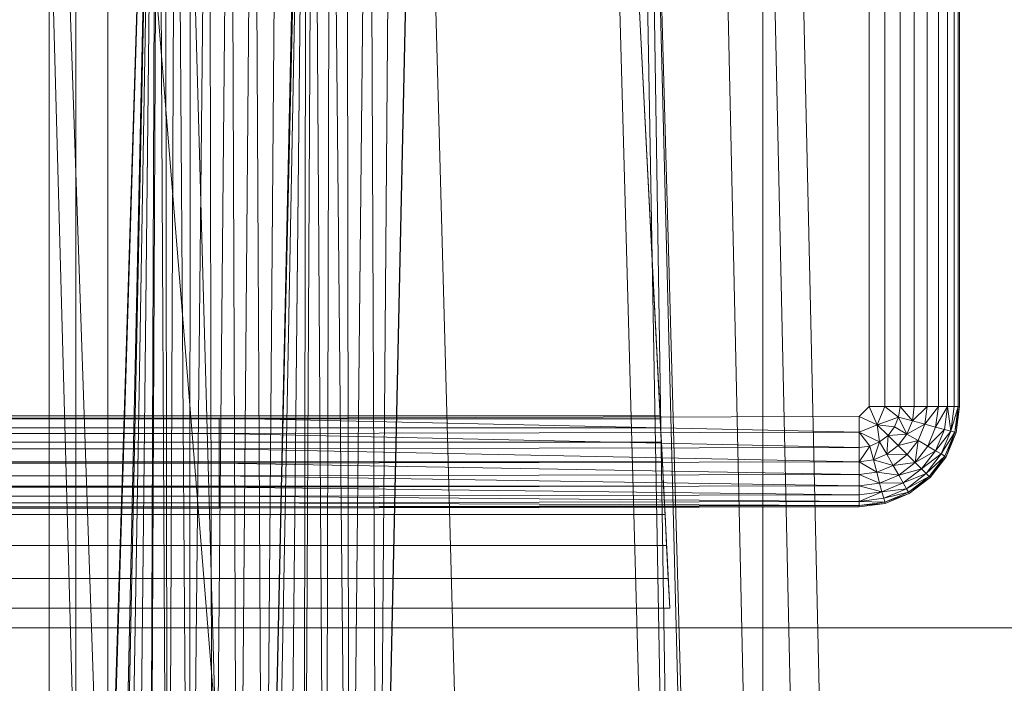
# Model space of a CAD drawing. Header units: metres. Extents: x 391.1 to 430.4, y 12.7 to 28.4.
# Tile 62 of 165: x 401.9462 to 402.0899, y 27.9089 to 28.0058. Entities that reach past the tile are written whole.
import ezdxf

# ---------------------------------------------------------------- set-up
doc = ezdxf.new("R2010")
doc.units = ezdxf.units.M
for name, color, linetype, lineweight in [('A-DETL-____-MBND', 7, 'Continuous', 18), ('A-DETL-GENF-OTLN', 7, 'Continuous', 18), ('A-GENM-____-OTLN', 7, 'Continuous', 18)]:
    doc.layers.add(name, color=color, linetype=linetype, lineweight=lineweight)

# ---------------------------------------------------------------- blocks, each defined once
blk = doc.blocks.new('Family - Inodor PB-155331-02_TEL_P0')
at = {"layer": 'A-DETL-____-MBND', "color": 253, "true_color": 0xaaaaaa}
for p, q in [((0.38104, 0.40776), (0.37392, 0.72725)), ((0.38104, 0.40776), (0.37392, 0.72725)), ((0.38526, 0.40793), (0.37814, 0.72747)), ((0.38526, 0.40793), (0.37814, 0.72747)), ((0.26816, 0.7262), (0.28224, 0.21652)), ((0.28568, 0.7262), (0.26951, 0.2042)), ((0.28891, 0.7262), (0.30299, 0.21652)), ((0.30749, 0.7262), (0.30135, 0.44571)), ((0.32408, 0.7262), (0.31794, 0.44566)), ((0.32395, 0.7262), (0.33803, 0.21652)), ((0.35083, 0.7262), (0.36491, 0.21652)), ((0.35578, 0.7262), (0.36491, 0.21652)), ((0.35697, 0.7262), (0.36491, 0.21652)), ((0.35697, 0.7262), (0.36986, 0.21652)), ((0.35697, 0.7262), (0.37104, 0.21652)), ((0.3742, 0.40749), (0.36709, 0.72691)), ((0.3742, 0.40749), (0.36709, 0.72691)), ((0.26951, 0.2042), (0.28565, 0.7256)), ((0.26951, 0.2042), (0.28565, 0.7256)), ((0.27003, 0.72561), (0.27003, 0.44571)), ((0.27003, 0.72561), (0.27965, 0.44571)), ((0.27003, 0.72561), (0.27003, 0.44571)), ((0.27003, 0.72561), (0.27965, 0.44571)), ((0.27003, 0.72561), (0.27003, 0.44571)), ((0.27003, 0.72561), (0.27003, 0.44571)), ((0.27003, 0.21593), (0.28565, 0.7256)), ((0.27003, 0.21593), (0.28565, 0.7256)), ((0.27392, 0.72561), (0.27392, 0.44571)), ((0.27392, 0.72561), (0.27392, 0.44571)), ((0.27859, 0.72561), (0.27859, 0.44571)), ((0.27859, 0.72561), (0.30126, 0.44572)), ((0.27859, 0.72561), (0.27859, 0.44571)), ((0.27859, 0.72561), (0.30126, 0.44572)), ((0.28565, 0.7256), (0.27965, 0.44571)), ((0.27965, 0.44571), (0.28565, 0.7256)), ((0.28565, 0.7256), (0.27965, 0.44571)), ((0.27965, 0.44571), (0.28565, 0.7256)), ((0.28565, 0.7256), (0.27996, 0.44571)), ((0.27996, 0.44571), (0.28565, 0.7256)), ((0.28565, 0.7256), (0.28094, 0.44571)), ((0.28094, 0.44571), (0.28565, 0.7256)), ((0.28565, 0.7256), (0.28254, 0.44571)), ((0.28254, 0.44571), (0.28565, 0.7256)), ((0.28565, 0.7256), (0.28471, 0.44571)), ((0.28471, 0.44571), (0.28565, 0.7256)), ((0.28471, 0.44571), (0.28596, 0.7256)), ((0.28471, 0.44571), (0.28596, 0.7256)), ((0.28596, 0.7256), (0.28739, 0.44571)), ((0.28596, 0.7256), (0.28739, 0.44571)), ((0.28694, 0.7256), (0.28739, 0.44571)), ((0.28694, 0.7256), (0.28739, 0.44571)), ((0.28854, 0.7256), (0.28739, 0.44571)), ((0.28739, 0.44571), (0.28854, 0.7256)), ((0.28854, 0.7256), (0.29049, 0.44571)), ((0.28854, 0.7256), (0.29049, 0.44571)), ((0.29071, 0.7256), (0.29049, 0.44571)), ((0.29049, 0.44571), (0.29071, 0.7256)), ((0.29049, 0.44571), (0.29339, 0.7256)), ((0.29049, 0.44571), (0.29339, 0.7256)), ((0.29339, 0.7256), (0.29392, 0.44571)), ((0.29339, 0.7256), (0.29392, 0.44571)), ((0.29649, 0.7256), (0.29392, 0.44571)), ((0.29392, 0.44571), (0.29649, 0.7256)), ((0.29649, 0.7256), (0.29758, 0.44571)), ((0.29649, 0.7256), (0.29758, 0.44571)), ((0.29992, 0.7256), (0.29758, 0.44571)), ((0.29758, 0.44571), (0.29992, 0.7256)), ((0.29992, 0.7256), (0.30135, 0.44571)), ((0.29992, 0.7256), (0.30135, 0.44571)), ((0.3076, 0.72555), (0.30126, 0.44572)), ((0.30126, 0.44572), (0.3076, 0.72555)), ((0.30358, 0.7256), (0.30135, 0.44571)), ((0.30135, 0.44571), (0.30358, 0.7256)), ((0.30135, 0.44571), (0.30735, 0.7256)), ((0.30135, 0.44571), (0.30735, 0.7256)), ((0.3076, 0.72555), (0.30226, 0.44566)), ((0.30226, 0.44566), (0.3076, 0.72555)), ((0.3076, 0.72555), (0.30471, 0.44566)), ((0.30471, 0.44566), (0.3076, 0.72555)), ((0.3076, 0.72555), (0.30715, 0.44566)), ((0.30715, 0.44566), (0.3076, 0.72555)), ((0.30715, 0.44566), (0.3086, 0.72555)), ((0.30715, 0.44566), (0.3086, 0.72555)), ((0.3086, 0.72555), (0.31043, 0.44566)), ((0.3086, 0.72555), (0.31043, 0.44566)), ((0.31105, 0.72555), (0.31043, 0.44566)), ((0.31043, 0.44566), (0.31105, 0.72555)), ((0.31105, 0.72555), (0.31384, 0.44566)), ((0.31105, 0.72555), (0.31384, 0.44566)), ((0.31349, 0.72555), (0.31384, 0.44566)), ((0.31349, 0.72555), (0.31384, 0.44566)), ((0.31677, 0.72555), (0.31384, 0.44566)), ((0.31384, 0.44566), (0.31677, 0.72555)), ((0.31677, 0.72555), (0.31794, 0.44566)), ((0.31677, 0.72555), (0.31794, 0.44566)), ((0.32019, 0.72555), (0.31794, 0.44566)), ((0.31794, 0.44566), (0.32019, 0.72555)), ((0.31794, 0.44566), (0.32395, 0.72555)), ((0.31794, 0.44566), (0.32395, 0.72555)), ((0.3592, 0.57586), (0.35226, 0.71226)), ((0.35226, 0.71226), (0.36063, 0.54781)), ((0.38973, 0.71226), (0.38973, 0.57723)), ((0.38973, 0.71226), (0.38973, 0.57723)), ((0.38973, 0.71226), (0.38973, 0.57723)), ((0.39201, 0.71226), (0.39201, 0.57723)), ((0.39201, 0.71226), (0.39201, 0.57723)), ((0.39201, 0.71226), (0.39201, 0.57723)), ((0.39423, 0.71226), (0.39423, 0.57723)), ((0.39423, 0.71226), (0.39423, 0.57723)), ((0.39423, 0.71226), (0.39423, 0.57723)), ((0.39631, 0.71226), (0.39631, 0.57723)), ((0.39631, 0.71226), (0.39631, 0.57723)), ((0.39631, 0.71226), (0.39631, 0.57723)), ((0.39819, 0.71226), (0.39819, 0.57723)), ((0.39819, 0.71226), (0.39819, 0.57723)), ((0.39819, 0.71226), (0.39819, 0.57723)), ((0.39982, 0.71226), (0.39982, 0.57723)), ((0.39982, 0.71226), (0.39982, 0.57723)), ((0.39982, 0.71226), (0.39982, 0.57723)), ((0.40114, 0.71226), (0.40114, 0.57723)), ((0.40114, 0.71226), (0.40114, 0.57723)), ((0.40114, 0.71226), (0.40114, 0.57723)), ((0.40211, 0.71226), (0.40211, 0.57723)), ((0.40211, 0.71226), (0.40211, 0.57723)), ((0.40211, 0.71226), (0.40211, 0.57723)), ((0.40271, 0.71226), (0.40271, 0.57723)), ((0.40271, 0.71226), (0.40271, 0.57723)), ((0.40271, 0.71226), (0.40271, 0.57723)), ((0.40291, 0.71226), (0.40291, 0.57723)), ((0.40291, 0.71226), (0.40291, 0.57723)), ((0.40291, 0.71226), (0.40291, 0.57723)), ((0.40291, 0.71226), (0.40291, 0.57723)), ((0.38973, 0.57723), (0.38826, 0.57576)), ((0.38826, 0.57576), (0.38973, 0.57723)), ((0.38826, 0.57576), (0.38973, 0.57723)), ((0.38973, 0.57723), (0.39091, 0.57458)), ((0.38973, 0.57723), (0.39201, 0.57723)), ((0.38973, 0.57723), (0.39091, 0.57458)), ((0.38973, 0.57723), (0.39201, 0.57723)), ((0.39201, 0.57723), (0.39091, 0.57458)), ((0.39091, 0.57458), (0.39201, 0.57723)), ((0.39201, 0.57723), (0.39402, 0.57569)), ((0.39201, 0.57723), (0.39423, 0.57723)), ((0.39201, 0.57723), (0.39402, 0.57569)), ((0.39201, 0.57723), (0.39423, 0.57723)), ((0.39201, 0.57723), (0.39402, 0.57569)), ((0.39201, 0.57723), (0.39423, 0.57723)), ((0.39423, 0.57723), (0.39402, 0.57569)), ((0.39423, 0.57723), (0.39402, 0.57569)), ((0.39402, 0.57569), (0.39423, 0.57723)), ((0.39423, 0.57723), (0.39631, 0.57723)), ((0.39423, 0.57723), (0.39603, 0.57515)), ((0.39423, 0.57723), (0.39631, 0.57723)), ((0.39423, 0.57723), (0.39631, 0.57723)), ((0.39423, 0.57723), (0.39603, 0.57515)), ((0.39631, 0.57723), (0.39603, 0.57515)), ((0.39631, 0.57723), (0.39603, 0.57515)), ((0.39603, 0.57515), (0.39631, 0.57723)), ((0.39603, 0.57515), (0.39819, 0.57723)), ((0.39603, 0.57515), (0.39819, 0.57723)), ((0.39631, 0.57723), (0.39819, 0.57723)), ((0.39631, 0.57723), (0.39819, 0.57723)), ((0.39631, 0.57723), (0.39819, 0.57723)), ((0.39819, 0.57723), (0.39785, 0.57466)), ((0.39819, 0.57723), (0.39785, 0.57466)), ((0.39785, 0.57466), (0.39819, 0.57723)), ((0.39785, 0.57466), (0.39982, 0.57723)), ((0.39785, 0.57466), (0.39982, 0.57723)), ((0.39819, 0.57723), (0.39982, 0.57723)), ((0.39819, 0.57723), (0.39982, 0.57723)), ((0.39819, 0.57723), (0.39982, 0.57723)), ((0.39982, 0.57723), (0.39942, 0.57424)), ((0.39982, 0.57723), (0.39942, 0.57424)), ((0.39942, 0.57424), (0.39982, 0.57723)), ((0.39942, 0.57424), (0.40114, 0.57723)), ((0.39942, 0.57424), (0.40114, 0.57723)), ((0.39982, 0.57723), (0.40114, 0.57723)), ((0.39982, 0.57723), (0.40114, 0.57723)), ((0.39982, 0.57723), (0.40114, 0.57723)), ((0.40114, 0.57723), (0.4007, 0.5739)), ((0.40114, 0.57723), (0.4007, 0.5739)), ((0.4007, 0.5739), (0.40114, 0.57723)), ((0.40114, 0.57723), (0.40211, 0.57723)), ((0.40114, 0.57723), (0.40164, 0.57365)), ((0.40114, 0.57723), (0.40211, 0.57723)), ((0.40114, 0.57723), (0.40211, 0.57723)), ((0.40114, 0.57723), (0.40164, 0.57365)), ((0.40211, 0.57723), (0.40164, 0.57365)), ((0.40211, 0.57723), (0.40164, 0.57365)), ((0.40164, 0.57365), (0.40211, 0.57723)), ((0.40164, 0.57365), (0.40271, 0.57723)), ((0.40164, 0.57365), (0.40271, 0.57723)), ((0.40211, 0.57723), (0.40271, 0.57723)), ((0.40211, 0.57723), (0.40271, 0.57723)), ((0.40211, 0.57723), (0.40271, 0.57723)), ((0.40271, 0.57723), (0.40221, 0.57349)), ((0.40271, 0.57723), (0.40221, 0.57349)), ((0.40221, 0.57349), (0.40291, 0.57723)), ((0.40221, 0.57349), (0.40271, 0.57723)), ((0.40221, 0.57349), (0.40291, 0.57723)), ((0.40291, 0.57723), (0.40241, 0.57344)), ((0.40291, 0.57723), (0.40241, 0.57344)), ((0.40291, 0.57723), (0.40241, 0.57344)), ((0.40291, 0.57723), (0.40241, 0.57344)), ((0.40271, 0.57723), (0.40291, 0.57723)), ((0.40271, 0.57723), (0.40291, 0.57723)), ((0.40271, 0.57723), (0.40291, 0.57723)), ((0.35923, 0.57542), (0.04191, 0.57542)), ((0.3592, 0.57586), (0.04193, 0.57586)), ((0.10805, 0.57556), (0.29485, 0.57556)), ((0.10805, 0.57556), (0.29485, 0.57556)), ((0.10805, 0.57556), (0.29485, 0.57556)), ((0.29485, 0.57556), (0.38826, 0.57576)), ((0.29485, 0.57556), (0.38826, 0.57576)), ((0.29485, 0.57556), (0.38826, 0.57576)), ((0.29485, 0.57556), (0.29485, 0.57328)), ((0.29485, 0.57556), (0.38826, 0.57348)), ((0.29485, 0.57556), (0.29485, 0.57328)), ((0.29485, 0.57556), (0.38826, 0.57348)), ((0.35923, 0.57542), (0.3592, 0.57586)), ((0.35929, 0.57413), (0.35923, 0.57542)), ((0.38826, 0.57576), (0.38826, 0.57348)), ((0.38826, 0.57576), (0.39091, 0.57458)), ((0.38826, 0.57576), (0.38826, 0.57348)), ((0.38826, 0.57576), (0.39091, 0.57458)), ((0.39091, 0.57458), (0.39402, 0.57569)), ((0.39091, 0.57458), (0.39402, 0.57569)), ((0.39402, 0.57569), (0.39343, 0.57425)), ((0.39402, 0.57569), (0.39343, 0.57425)), ((0.39343, 0.57425), (0.39402, 0.57569)), ((0.39603, 0.57515), (0.39402, 0.57569)), ((0.39402, 0.57569), (0.39523, 0.57321)), ((0.39402, 0.57569), (0.39603, 0.57515)), ((0.39402, 0.57569), (0.39603, 0.57515)), ((0.39402, 0.57569), (0.39523, 0.57321)), ((0.39603, 0.57515), (0.39523, 0.57321)), ((0.39603, 0.57515), (0.39523, 0.57321)), ((0.39523, 0.57321), (0.39603, 0.57515)), ((0.39603, 0.57515), (0.39785, 0.57466)), ((0.39603, 0.57515), (0.39785, 0.57466)), ((0.39603, 0.57515), (0.39785, 0.57466)), ((0.35929, 0.57413), (0.04184, 0.57413)), ((0.38826, 0.57348), (0.29485, 0.57328)), ((0.38826, 0.57348), (0.29485, 0.57328)), ((0.29485, 0.57328), (0.38826, 0.57348)), ((0.3594, 0.57201), (0.35929, 0.57413)), ((0.39091, 0.57458), (0.38826, 0.57348)), ((0.38826, 0.57348), (0.39091, 0.57458)), ((0.38826, 0.57348), (0.38826, 0.57126)), ((0.38826, 0.57348), (0.3898, 0.57147)), ((0.38826, 0.57348), (0.38826, 0.57126)), ((0.38826, 0.57126), (0.38826, 0.57348)), ((0.38826, 0.57348), (0.3898, 0.57147)), ((0.38826, 0.57348), (0.39124, 0.57206)), ((0.38826, 0.57348), (0.3898, 0.57147)), ((0.38826, 0.57348), (0.39124, 0.57206)), ((0.39091, 0.57458), (0.39124, 0.57206)), ((0.39091, 0.57458), (0.39248, 0.57301)), ((0.39091, 0.57458), (0.39343, 0.57425)), ((0.39091, 0.57458), (0.39124, 0.57206)), ((0.39091, 0.57458), (0.39248, 0.57301)), ((0.39091, 0.57458), (0.39124, 0.57206)), ((0.39091, 0.57458), (0.39343, 0.57425)), ((0.39091, 0.57458), (0.39248, 0.57301)), ((0.39091, 0.57458), (0.39343, 0.57425)), ((0.39343, 0.57425), (0.39248, 0.57301)), ((0.39343, 0.57425), (0.39248, 0.57301)), ((0.39248, 0.57301), (0.39343, 0.57425)), ((0.39343, 0.57425), (0.39523, 0.57321)), ((0.39343, 0.57425), (0.39523, 0.57321)), ((0.39343, 0.57425), (0.39523, 0.57321)), ((0.39523, 0.57321), (0.39785, 0.57466)), ((0.39523, 0.57321), (0.39785, 0.57466)), ((0.39785, 0.57466), (0.39686, 0.57227)), ((0.39785, 0.57466), (0.39686, 0.57227)), ((0.39686, 0.57227), (0.39785, 0.57466)), ((0.39785, 0.57466), (0.39942, 0.57424)), ((0.39785, 0.57466), (0.39942, 0.57424)), ((0.39785, 0.57466), (0.39942, 0.57424)), ((0.39942, 0.57424), (0.39827, 0.57145)), ((0.39942, 0.57424), (0.39827, 0.57145)), ((0.39827, 0.57145), (0.39942, 0.57424)), ((0.39827, 0.57145), (0.4007, 0.5739)), ((0.39827, 0.57145), (0.4007, 0.5739)), ((0.4007, 0.5739), (0.39941, 0.57079)), ((0.4007, 0.5739), (0.39941, 0.57079)), ((0.39941, 0.57079), (0.4007, 0.5739)), ((0.39941, 0.57079), (0.40164, 0.57365)), ((0.39941, 0.57079), (0.40164, 0.57365)), ((0.39942, 0.57424), (0.4007, 0.5739)), ((0.39942, 0.57424), (0.4007, 0.5739)), ((0.39942, 0.57424), (0.4007, 0.5739)), ((0.40164, 0.57365), (0.40025, 0.57031)), ((0.40164, 0.57365), (0.40025, 0.57031)), ((0.40025, 0.57031), (0.40164, 0.57365)), ((0.40025, 0.57031), (0.40221, 0.57349)), ((0.40025, 0.57031), (0.40221, 0.57349)), ((0.4007, 0.5739), (0.40164, 0.57365)), ((0.4007, 0.5739), (0.40164, 0.57365)), ((0.4007, 0.5739), (0.40164, 0.57365)), ((0.40221, 0.57349), (0.40077, 0.57001)), ((0.40221, 0.57349), (0.40077, 0.57001)), ((0.40077, 0.57001), (0.40221, 0.57349)), ((0.40221, 0.57349), (0.40094, 0.56991)), ((0.40094, 0.56991), (0.40221, 0.57349)), ((0.40241, 0.57344), (0.40094, 0.56991)), ((0.40241, 0.57344), (0.40094, 0.56991)), ((0.40241, 0.57344), (0.40094, 0.56991)), ((0.40094, 0.56991), (0.40241, 0.57344)), ((0.40164, 0.57365), (0.40221, 0.57349)), ((0.40164, 0.57365), (0.40221, 0.57349)), ((0.40164, 0.57365), (0.40221, 0.57349)), ((0.40221, 0.57349), (0.40241, 0.57344)), ((0.40221, 0.57349), (0.40241, 0.57344)), ((0.40221, 0.57349), (0.40241, 0.57344)), ((0.3594, 0.57201), (0.04173, 0.57201)), ((0.10805, 0.57328), (0.29485, 0.57328)), ((0.10805, 0.57328), (0.29485, 0.57328)), ((0.10805, 0.57328), (0.29485, 0.57328)), ((0.29485, 0.57328), (0.29485, 0.57106)), ((0.29485, 0.57328), (0.38826, 0.57126)), ((0.29485, 0.57328), (0.29485, 0.57106)), ((0.29485, 0.57328), (0.38826, 0.57126)), ((0.35955, 0.56914), (0.3594, 0.57201)), ((0.39124, 0.57206), (0.3898, 0.57147)), ((0.39124, 0.57206), (0.3898, 0.57147)), ((0.3898, 0.57147), (0.39124, 0.57206)), ((0.39124, 0.57206), (0.39034, 0.56946)), ((0.39034, 0.56946), (0.39124, 0.57206)), ((0.39248, 0.57301), (0.39124, 0.57206)), ((0.39248, 0.57301), (0.39124, 0.57206)), ((0.39124, 0.57206), (0.39248, 0.57301)), ((0.39124, 0.57206), (0.39228, 0.57026)), ((0.39124, 0.57206), (0.39228, 0.57026)), ((0.39124, 0.57206), (0.39228, 0.57026)), ((0.39248, 0.57301), (0.39228, 0.57026)), ((0.39228, 0.57026), (0.39248, 0.57301)), ((0.39248, 0.57301), (0.39523, 0.57321)), ((0.39248, 0.57301), (0.39523, 0.57321)), ((0.39248, 0.57301), (0.39395, 0.57154)), ((0.39248, 0.57301), (0.39395, 0.57154)), ((0.39248, 0.57301), (0.39395, 0.57154)), ((0.39523, 0.57321), (0.39395, 0.57154)), ((0.39523, 0.57321), (0.39395, 0.57154)), ((0.39395, 0.57154), (0.39523, 0.57321)), ((0.39395, 0.57154), (0.39686, 0.57227)), ((0.39395, 0.57154), (0.39686, 0.57227)), ((0.39523, 0.57321), (0.39686, 0.57227)), ((0.39523, 0.57321), (0.39686, 0.57227)), ((0.39523, 0.57321), (0.39686, 0.57227)), ((0.39686, 0.57227), (0.39528, 0.57021)), ((0.39686, 0.57227), (0.39528, 0.57021)), ((0.39528, 0.57021), (0.39686, 0.57227)), ((0.39686, 0.57227), (0.39643, 0.56906)), ((0.39643, 0.56906), (0.39686, 0.57227)), ((0.39686, 0.57227), (0.39827, 0.57145)), ((0.39686, 0.57227), (0.39827, 0.57145)), ((0.39686, 0.57227), (0.39827, 0.57145)), ((0.10805, 0.57106), (0.29485, 0.57106)), ((0.10805, 0.57106), (0.29485, 0.57106)), ((0.10805, 0.57106), (0.29485, 0.57106)), ((0.38826, 0.57126), (0.29485, 0.57106)), ((0.38826, 0.57126), (0.29485, 0.57106)), ((0.29485, 0.57106), (0.38826, 0.57126)), ((0.29485, 0.57106), (0.29485, 0.56898)), ((0.29485, 0.57106), (0.38826, 0.56918)), ((0.29485, 0.57106), (0.29485, 0.56898)), ((0.29485, 0.57106), (0.38826, 0.56918)), ((0.3898, 0.57147), (0.38826, 0.57126)), ((0.38826, 0.57126), (0.3898, 0.57147)), ((0.3898, 0.57147), (0.38826, 0.56918)), ((0.38826, 0.57126), (0.3898, 0.57147)), ((0.38826, 0.56918), (0.3898, 0.57147)), ((0.38826, 0.57126), (0.38826, 0.56918)), ((0.38826, 0.57126), (0.38826, 0.56918)), ((0.38826, 0.57126), (0.38826, 0.56918)), ((0.3898, 0.57147), (0.39034, 0.56946)), ((0.3898, 0.57147), (0.39034, 0.56946)), ((0.3898, 0.57147), (0.39034, 0.56946)), ((0.39395, 0.57154), (0.39228, 0.57026)), ((0.39228, 0.57026), (0.39395, 0.57154)), ((0.39228, 0.57026), (0.39395, 0.57154)), ((0.39395, 0.57154), (0.39528, 0.57021)), ((0.39395, 0.57154), (0.39528, 0.57021)), ((0.39395, 0.57154), (0.39528, 0.57021)), ((0.39827, 0.57145), (0.39643, 0.56906)), ((0.39643, 0.56906), (0.39827, 0.57145)), ((0.39643, 0.56906), (0.39827, 0.57145)), ((0.39643, 0.56906), (0.39941, 0.57079)), ((0.39643, 0.56906), (0.39941, 0.57079)), ((0.39941, 0.57079), (0.39736, 0.56812)), ((0.39941, 0.57079), (0.39736, 0.56812)), ((0.39736, 0.56812), (0.39941, 0.57079)), ((0.39827, 0.57145), (0.39941, 0.57079)), ((0.39827, 0.57145), (0.39941, 0.57079)), ((0.39827, 0.57145), (0.39941, 0.57079)), ((0.39941, 0.57079), (0.40025, 0.57031)), ((0.39941, 0.57079), (0.40025, 0.57031)), ((0.39941, 0.57079), (0.40025, 0.57031)), ((0.35955, 0.56914), (0.04159, 0.56914)), ((0.38826, 0.56918), (0.29485, 0.56898)), ((0.38826, 0.56918), (0.29485, 0.56898)), ((0.29485, 0.56898), (0.38826, 0.56918)), ((0.35973, 0.5656), (0.35955, 0.56914)), ((0.39034, 0.56946), (0.38826, 0.56918)), ((0.38826, 0.56918), (0.39034, 0.56946)), ((0.38826, 0.56918), (0.39034, 0.56946)), ((0.38826, 0.56918), (0.38826, 0.5673)), ((0.38826, 0.56918), (0.38826, 0.5673)), ((0.38826, 0.56918), (0.39083, 0.56764)), ((0.38826, 0.56918), (0.38826, 0.5673)), ((0.38826, 0.56918), (0.39083, 0.56764)), ((0.39228, 0.57026), (0.39034, 0.56946)), ((0.39034, 0.56946), (0.39228, 0.57026)), ((0.39034, 0.56946), (0.39228, 0.57026)), ((0.39034, 0.56946), (0.39083, 0.56764)), ((0.39034, 0.56946), (0.39083, 0.56764)), ((0.39034, 0.56946), (0.39322, 0.56863)), ((0.39034, 0.56946), (0.39083, 0.56764)), ((0.39034, 0.56946), (0.39322, 0.56863)), ((0.39228, 0.57026), (0.39322, 0.56863)), ((0.39228, 0.57026), (0.39322, 0.56863)), ((0.39228, 0.57026), (0.39528, 0.57021)), ((0.39228, 0.57026), (0.39322, 0.56863)), ((0.39228, 0.57026), (0.39528, 0.57021)), ((0.39528, 0.57021), (0.39322, 0.56863)), ((0.39528, 0.57021), (0.39322, 0.56863)), ((0.39322, 0.56863), (0.39528, 0.57021)), ((0.39322, 0.56863), (0.39643, 0.56906)), ((0.39322, 0.56863), (0.39643, 0.56906)), ((0.39643, 0.56906), (0.39404, 0.56722)), ((0.39643, 0.56906), (0.39404, 0.56722)), ((0.39404, 0.56722), (0.39643, 0.56906)), ((0.39528, 0.57021), (0.39643, 0.56906)), ((0.39528, 0.57021), (0.39643, 0.56906)), ((0.39528, 0.57021), (0.39643, 0.56906)), ((0.39643, 0.56906), (0.39736, 0.56812)), ((0.39643, 0.56906), (0.39736, 0.56812)), ((0.39643, 0.56906), (0.39736, 0.56812)), ((0.39736, 0.56812), (0.40025, 0.57031)), ((0.39736, 0.56812), (0.40025, 0.57031)), ((0.40025, 0.57031), (0.39805, 0.56744)), ((0.40025, 0.57031), (0.39805, 0.56744)), ((0.39805, 0.56744), (0.40025, 0.57031)), ((0.39805, 0.56744), (0.40077, 0.57001)), ((0.39805, 0.56744), (0.40077, 0.57001)), ((0.40077, 0.57001), (0.39847, 0.56702)), ((0.40077, 0.57001), (0.39847, 0.56702)), ((0.39847, 0.56702), (0.40077, 0.57001)), ((0.40077, 0.57001), (0.39862, 0.56687)), ((0.39862, 0.56687), (0.40077, 0.57001)), ((0.40094, 0.56991), (0.39862, 0.56687)), ((0.40094, 0.56991), (0.39862, 0.56687)), ((0.40094, 0.56991), (0.39862, 0.56687)), ((0.39862, 0.56687), (0.40094, 0.56991)), ((0.40025, 0.57031), (0.40077, 0.57001)), ((0.40025, 0.57031), (0.40077, 0.57001)), ((0.40025, 0.57031), (0.40077, 0.57001)), ((0.40077, 0.57001), (0.40094, 0.56991)), ((0.40077, 0.57001), (0.40094, 0.56991)), ((0.40077, 0.57001), (0.40094, 0.56991)), ((0.10805, 0.56898), (0.29485, 0.56898)), ((0.10805, 0.56898), (0.29485, 0.56898)), ((0.10805, 0.56898), (0.29485, 0.56898)), ((0.29485, 0.56898), (0.29485, 0.5671)), ((0.29485, 0.56898), (0.38826, 0.5673)), ((0.29485, 0.56898), (0.29485, 0.5671)), ((0.29485, 0.56898), (0.38826, 0.5673)), ((0.39083, 0.56764), (0.38826, 0.5673)), ((0.39083, 0.56764), (0.38826, 0.5673)), ((0.38826, 0.5673), (0.39083, 0.56764)), ((0.39322, 0.56863), (0.39083, 0.56764)), ((0.39322, 0.56863), (0.39083, 0.56764)), ((0.39083, 0.56764), (0.39322, 0.56863)), ((0.39083, 0.56764), (0.39125, 0.56607)), ((0.39083, 0.56764), (0.39125, 0.56607)), ((0.39083, 0.56764), (0.39404, 0.56722)), ((0.39083, 0.56764), (0.39125, 0.56607)), ((0.39083, 0.56764), (0.39404, 0.56722)), ((0.39322, 0.56863), (0.39404, 0.56722)), ((0.39322, 0.56863), (0.39404, 0.56722)), ((0.39322, 0.56863), (0.39404, 0.56722)), ((0.39404, 0.56722), (0.39736, 0.56812)), ((0.39404, 0.56722), (0.39736, 0.56812)), ((0.39736, 0.56812), (0.3947, 0.56608)), ((0.39736, 0.56812), (0.3947, 0.56608)), ((0.3947, 0.56608), (0.39736, 0.56812)), ((0.39736, 0.56812), (0.39805, 0.56744)), ((0.39736, 0.56812), (0.39805, 0.56744)), ((0.39736, 0.56812), (0.39805, 0.56744)), ((0.10805, 0.5671), (0.29485, 0.5671)), ((0.10805, 0.5671), (0.29485, 0.5671)), ((0.10805, 0.5671), (0.29485, 0.5671)), ((0.38826, 0.5673), (0.29485, 0.5671)), ((0.38826, 0.5673), (0.29485, 0.5671)), ((0.29485, 0.5671), (0.38826, 0.5673)), ((0.29485, 0.5671), (0.29485, 0.56547)), ((0.29485, 0.5671), (0.38826, 0.56567)), ((0.29485, 0.5671), (0.29485, 0.56547)), ((0.29485, 0.5671), (0.38826, 0.56567)), ((0.38826, 0.5673), (0.38826, 0.56567)), ((0.38826, 0.5673), (0.38826, 0.56567)), ((0.38826, 0.5673), (0.39125, 0.56607)), ((0.38826, 0.5673), (0.38826, 0.56567)), ((0.38826, 0.5673), (0.39125, 0.56607)), ((0.39404, 0.56722), (0.39125, 0.56607)), ((0.39404, 0.56722), (0.39125, 0.56607)), ((0.39125, 0.56607), (0.39404, 0.56722)), ((0.39404, 0.56722), (0.3947, 0.56608)), ((0.39404, 0.56722), (0.3947, 0.56608)), ((0.39404, 0.56722), (0.3947, 0.56608)), ((0.3947, 0.56608), (0.39805, 0.56744)), ((0.3947, 0.56608), (0.39805, 0.56744)), ((0.39805, 0.56744), (0.39518, 0.56524)), ((0.39805, 0.56744), (0.39518, 0.56524)), ((0.39518, 0.56524), (0.39805, 0.56744)), ((0.39518, 0.56524), (0.39847, 0.56702)), ((0.39518, 0.56524), (0.39847, 0.56702)), ((0.39847, 0.56702), (0.39548, 0.56472)), ((0.39847, 0.56702), (0.39548, 0.56472)), ((0.39548, 0.56472), (0.39847, 0.56702)), ((0.39548, 0.56472), (0.39862, 0.56687)), ((0.39548, 0.56472), (0.39862, 0.56687)), ((0.39862, 0.56687), (0.39558, 0.56455)), ((0.39862, 0.56687), (0.39558, 0.56455)), ((0.39862, 0.56687), (0.39558, 0.56455)), ((0.39862, 0.56687), (0.39558, 0.56455)), ((0.39805, 0.56744), (0.39847, 0.56702)), ((0.39805, 0.56744), (0.39847, 0.56702)), ((0.39805, 0.56744), (0.39847, 0.56702)), ((0.39847, 0.56702), (0.39862, 0.56687)), ((0.39847, 0.56702), (0.39862, 0.56687)), ((0.39847, 0.56702), (0.39862, 0.56687)), ((0.35973, 0.5656), (0.04141, 0.56559)), ((0.10805, 0.56547), (0.29485, 0.56547)), ((0.10805, 0.56547), (0.29485, 0.56547)), ((0.10805, 0.56547), (0.29485, 0.56547)), ((0.38826, 0.56567), (0.29485, 0.56547)), ((0.38826, 0.56567), (0.29485, 0.56547)), ((0.29485, 0.56547), (0.38826, 0.56567)), ((0.29485, 0.56547), (0.29485, 0.56415)), ((0.29485, 0.56547), (0.29485, 0.56415)), ((0.29485, 0.56547), (0.38826, 0.56435)), ((0.29485, 0.56547), (0.29485, 0.56415)), ((0.29485, 0.56547), (0.38826, 0.56435)), ((0.35993, 0.56149), (0.35973, 0.5656)), ((0.39125, 0.56607), (0.38826, 0.56567)), ((0.39125, 0.56607), (0.38826, 0.56567)), ((0.38826, 0.56567), (0.39125, 0.56607)), ((0.38826, 0.56567), (0.38826, 0.56435)), ((0.38826, 0.56567), (0.38826, 0.56435)), ((0.38826, 0.56567), (0.39159, 0.56479)), ((0.38826, 0.56567), (0.38826, 0.56435)), ((0.38826, 0.56567), (0.39159, 0.56479)), ((0.39159, 0.56479), (0.38826, 0.56435)), ((0.39159, 0.56479), (0.38826, 0.56435)), ((0.38826, 0.56435), (0.39159, 0.56479)), ((0.39159, 0.56479), (0.38826, 0.56338)), ((0.38826, 0.56338), (0.39159, 0.56479)), ((0.39125, 0.56607), (0.3947, 0.56608)), ((0.39125, 0.56607), (0.3947, 0.56608)), ((0.39125, 0.56607), (0.39159, 0.56479)), ((0.39125, 0.56607), (0.39159, 0.56479)), ((0.39125, 0.56607), (0.39159, 0.56479)), ((0.3947, 0.56608), (0.39159, 0.56479)), ((0.3947, 0.56608), (0.39159, 0.56479)), ((0.39159, 0.56479), (0.3947, 0.56608)), ((0.39159, 0.56479), (0.39518, 0.56524)), ((0.39159, 0.56479), (0.39518, 0.56524)), ((0.39159, 0.56479), (0.39184, 0.56385)), ((0.39159, 0.56479), (0.39184, 0.56385)), ((0.39159, 0.56479), (0.39184, 0.56385)), ((0.39518, 0.56524), (0.39184, 0.56385)), ((0.39518, 0.56524), (0.39184, 0.56385)), ((0.39184, 0.56385), (0.39518, 0.56524)), ((0.39184, 0.56385), (0.39548, 0.56472)), ((0.39184, 0.56385), (0.39548, 0.56472)), ((0.39548, 0.56472), (0.392, 0.56328)), ((0.39548, 0.56472), (0.392, 0.56328)), ((0.392, 0.56328), (0.39548, 0.56472)), ((0.3947, 0.56608), (0.39518, 0.56524)), ((0.3947, 0.56608), (0.39518, 0.56524)), ((0.3947, 0.56608), (0.39518, 0.56524)), ((0.39518, 0.56524), (0.39548, 0.56472)), ((0.39518, 0.56524), (0.39548, 0.56472)), ((0.39518, 0.56524), (0.39548, 0.56472)), ((0.39548, 0.56472), (0.39558, 0.56455)), ((0.39548, 0.56472), (0.39558, 0.56455)), ((0.39548, 0.56472), (0.39558, 0.56455)), ((0.10805, 0.56415), (0.29485, 0.56415)), ((0.10805, 0.56415), (0.29485, 0.56415)), ((0.10805, 0.56415), (0.29485, 0.56415)), ((0.38826, 0.56435), (0.29485, 0.56415)), ((0.38826, 0.56435), (0.29485, 0.56415)), ((0.29485, 0.56415), (0.38826, 0.56435)), ((0.29485, 0.56415), (0.29485, 0.56318)), ((0.29485, 0.56415), (0.29485, 0.56318)), ((0.29485, 0.56415), (0.38826, 0.56338)), ((0.29485, 0.56415), (0.29485, 0.56318)), ((0.29485, 0.56415), (0.38826, 0.56338)), ((0.38826, 0.56338), (0.29485, 0.56318)), ((0.38826, 0.56338), (0.29485, 0.56318)), ((0.29485, 0.56318), (0.38826, 0.56338)), ((0.38826, 0.56435), (0.38826, 0.56338)), ((0.38826, 0.56435), (0.38826, 0.56338)), ((0.38826, 0.56435), (0.38826, 0.56338)), ((0.39184, 0.56385), (0.38826, 0.56338)), ((0.38826, 0.56338), (0.39184, 0.56385)), ((0.38826, 0.56338), (0.39184, 0.56385)), ((0.38826, 0.56338), (0.38826, 0.56278)), ((0.38826, 0.56338), (0.38826, 0.56278)), ((0.38826, 0.56338), (0.392, 0.56328)), ((0.38826, 0.56338), (0.38826, 0.56278)), ((0.38826, 0.56338), (0.392, 0.56328)), ((0.39184, 0.56385), (0.392, 0.56328)), ((0.39184, 0.56385), (0.392, 0.56328)), ((0.39184, 0.56385), (0.392, 0.56328)), ((0.392, 0.56328), (0.39558, 0.56455)), ((0.392, 0.56328), (0.39558, 0.56455)), ((0.39558, 0.56455), (0.39205, 0.56308)), ((0.39558, 0.56455), (0.39205, 0.56308)), ((0.39558, 0.56455), (0.39205, 0.56308)), ((0.39558, 0.56455), (0.39205, 0.56308)), ((0.38826, 0.56258), (0.01465, 0.56258)), ((0.38826, 0.56258), (0.01465, 0.56258)), ((0.10805, 0.56318), (0.29485, 0.56318)), ((0.10805, 0.56318), (0.29485, 0.56318)), ((0.10805, 0.56318), (0.29485, 0.56318)), ((0.10805, 0.56258), (0.29485, 0.56258)), ((0.10805, 0.56258), (0.29485, 0.56258)), ((0.10805, 0.56258), (0.29485, 0.56258)), ((0.29485, 0.56238), (0.10805, 0.56238)), ((0.10805, 0.56238), (0.29485, 0.56238)), ((0.29485, 0.56318), (0.29485, 0.56258)), ((0.29485, 0.56318), (0.29485, 0.56258)), ((0.29485, 0.56318), (0.38826, 0.56278)), ((0.29485, 0.56318), (0.29485, 0.56258)), ((0.29485, 0.56318), (0.38826, 0.56278)), ((0.38826, 0.56278), (0.29485, 0.56258)), ((0.38826, 0.56278), (0.29485, 0.56258)), ((0.29485, 0.56258), (0.38826, 0.56278)), ((0.29485, 0.56258), (0.29485, 0.56238)), ((0.38826, 0.56258), (0.29485, 0.56238)), ((0.29485, 0.56258), (0.29485, 0.56238)), ((0.29485, 0.56258), (0.38826, 0.56258)), ((0.29485, 0.56258), (0.29485, 0.56238)), ((0.38826, 0.56258), (0.29485, 0.56238)), ((0.29485, 0.56258), (0.38826, 0.56258)), ((0.392, 0.56328), (0.38826, 0.56278)), ((0.392, 0.56328), (0.38826, 0.56278)), ((0.38826, 0.56278), (0.392, 0.56328)), ((0.39205, 0.56308), (0.38826, 0.56258)), ((0.39205, 0.56308), (0.38826, 0.56258)), ((0.39205, 0.56308), (0.38826, 0.56258)), ((0.38826, 0.56278), (0.39205, 0.56308)), ((0.39205, 0.56308), (0.38826, 0.56258)), ((0.38826, 0.56278), (0.39205, 0.56308)), ((0.38826, 0.56278), (0.38826, 0.56258)), ((0.38826, 0.56278), (0.38826, 0.56258)), ((0.38826, 0.56278), (0.38826, 0.56258)), ((0.392, 0.56328), (0.39205, 0.56308)), ((0.392, 0.56328), (0.39205, 0.56308)), ((0.392, 0.56328), (0.39205, 0.56308)), ((0.35993, 0.56149), (0.0412, 0.56149)), ((0.36017, 0.55695), (0.35993, 0.56149)), ((0.36017, 0.55695), (0.04097, 0.55695)), ((0.36041, 0.55211), (0.36017, 0.55695)), ((0.36041, 0.55211), (0.04072, 0.55211)), ((0.36063, 0.54781), (0.36041, 0.55211)), ((0.0405, 0.54781), (0.36063, 0.54781))]:
    blk.add_line(p, q, dxfattribs=at)
blk = doc.blocks.new('Family - LONDR55-XX_ZZ-ARQ-CAA-M3D-Londres55-155732-02_TEL_P0')
at = {"layer": 'A-DETL-____-MBND', "color": 253, "true_color": 0xaaaaaa}
blk.add_line((0, 0), (0.34945, 0), dxfattribs=at)
blk = doc.blocks.new('Family - Nuevo macro _8_-155816-02_TEL_P0')
blk.add_blockref('Family - LONDR55-XX_ZZ-ARQ-CAA-M3D-Londres55-155732-02_TEL_P0', (0, 0))
blk = doc.blocks.new('LONDR55-XX_ZZ-ARQ-CAA-M3D-Londres55_ifc-1-02_TEL_P0')
at = {"layer": 'A-DETL-____-MBND', "color": 253, "lineweight": 18, "true_color": 0xaaaaaa}
blk.add_blockref('Family - Inodor PB-155331-02_TEL_P0', (401.68048, 27.37206), dxfattribs=at)
at = {"layer": 'A-GENM-____-OTLN', "color": 253, "lineweight": 18, "true_color": 0xaaaaaa}
blk.add_blockref('Family - Nuevo macro _8_-155816-02_TEL_P0', (401.85465, 27.917), dxfattribs=at)
blk = doc.blocks.new('ZYR_08_05 Tirador Alarma - 01 Tirador Alarma-522928-02_TEL_P0')
at = {"layer": 'A-DETL-GENF-OTLN'}
blk.add_line((-0.125, -0.25), (-0.125, 0), dxfattribs=at)

msp = doc.modelspace()

# ---------------------------------------------------------------- block references
at = {"lineweight": 5}
msp.add_blockref('LONDR55-XX_ZZ-ARQ-CAA-M3D-Londres55_ifc-1-02_TEL_P0', (0, 0), dxfattribs=at)
at = {"layer": 'A-DETL-GENF-OTLN'}
msp.add_blockref('ZYR_08_05 Tirador Alarma - 01 Tirador Alarma-522928-02_TEL_P0', (402.17967, 28.12078), dxfattribs=at)

doc.saveas('drawing.dxf')
